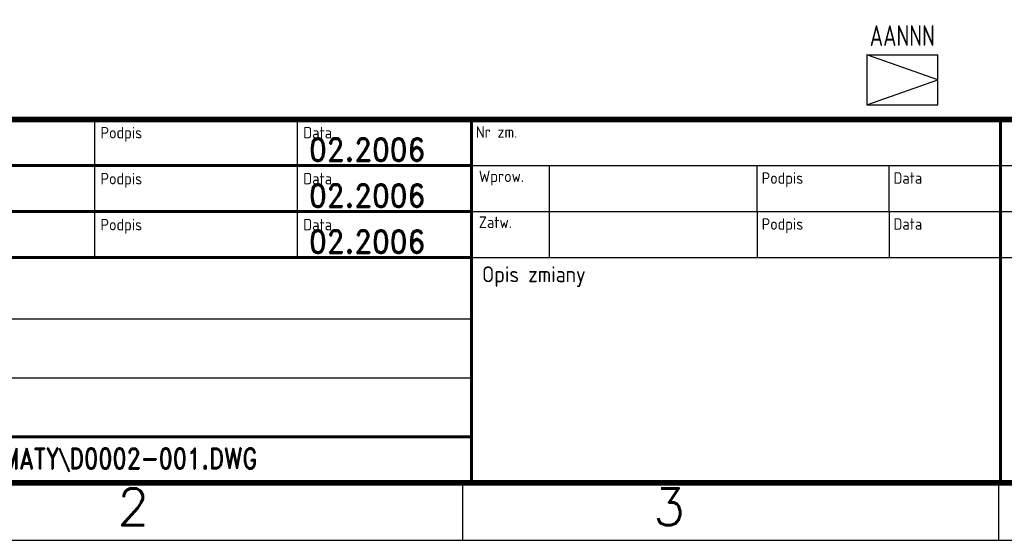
# Model space of a CAD drawing. Header units: millimetres. Extents: x 472 to 1299, y 510 to 798.
# Tile 2 of 69: x 530 to 616, y 510 to 555. Entities that reach past the tile are written whole.
import ezdxf
from ezdxf.enums import TextEntityAlignment as Align

# ---------------------------------------------------------------- set-up
doc = ezdxf.new("R2010")
doc.units = ezdxf.units.MM
doc.header["$LTSCALE"] = 4
doc.layers.add('ARMATURA', color=7, linetype='Continuous')
doc.layers.add('Ramka', color=7, linetype='Continuous')
doc.layers.add('KKS_1', color=7, linetype='Continuous', lineweight=5)
doc.styles.add('ADESK1', font='romans', dxfattribs={"bigfont": 'bigfont'})
doc.styles.add('ROMAND', font='romand')
doc.styles.get("Standard").update_dxf_attribs({"font": 'ISOCP.SHX'})

# ---------------------------------------------------------------- blocks, each defined once
blk = doc.blocks.new('A3-grafiko')
for p, q in [((64.923, 36.601), (64.923, 24.601)), ((82.548, 36.601), (82.548, 24.601)), ((97.686, 32.601), (235.686, 32.601)), ((104.484, 28.601), (104.484, 32.601)), ((122.535, 28.601), (122.535, 32.601)), ((133.989, 28.601), (133.989, 32.601)), ((97.686, 28.601), (235.686, 28.601)), ((104.484, 24.601), (104.484, 28.601)), ((122.535, 28.601), (122.535, 24.601)), ((133.989, 28.601), (133.989, 24.601)), ((97.686, 24.601), (235.686, 24.601)), ((36.703, 19.265), (97.686, 19.265)), ((36.703, 14.132), (97.686, 14.132))]:
    blk.add_line(p, q)
at = {"color": 5}
for p, q in [((96.913, 5), (96.913, 0)), ((143.5, 5), (143.5, 0)), ((143.5, 5), (143.5, 0.533))]:
    blk.add_line(p, q, dxfattribs=at)
at = {"color": 5, "linetype": 'Continuous'}
blk.add_lwpolyline([(0, 0), (410, 0), (410, 287), (0, 287)], close=True, dxfattribs=at)
at = {"const_width": 0.51}
blk.add_lwpolyline([(24, 5), (410, 5), (410, 36.601), (24, 36.601)], close=True, dxfattribs=at)
at = {"const_width": 0.255}
for points in [[(97.686, 36.601), (97.686, 5)], [(143.686, 36.601), (143.686, 5)], [(24, 32.601), (97.686, 32.601)], [(24, 28.601), (97.686, 28.601)], [(24, 24.601), (97.686, 24.601)], [(24, 9), (97.686, 9)]]:
    blk.add_lwpolyline(points, dxfattribs=at)
for s, height, p in [('Podpis', 1, (65.445, 34.962)), ('Data', 1, (83.07, 34.962)), ('Nr zm.', 1, (98.07, 35.014)), ('Podpis', 1, (65.445, 30.962)), ('Data', 1, (83.07, 30.962)), ('Wprow.', 1, (98.326, 31.167)), ('Wprow.', 1, (98.326, 31.167)), ('Podpis', 1, (122.918, 31.014)), ('Data', 1, (134.372, 31.014)), ('Podpis', 1, (65.445, 26.962)), ('Data', 1, (83.07, 26.962)), ('Zatw.', 1, (98.326, 27.167)), ('Zatw.', 1, (98.326, 27.167)), ('Podpis', 1, (122.918, 27.014)), ('Data', 1, (134.372, 27.014)), ('Opis zmiany', 1.37616, (98.608, 22.453))]:
    blk.add_text(s, height=height).set_placement(p)
at = {"color": 5, "style": 'ADESK1'}
for s, p in [('2', (68.286, 1.313)), ('3', (114.872, 1.313))]:
    blk.add_text(s, height=3.201, dxfattribs=at).set_placement(p, align=Align.CENTER)
at = {"color": 250, "style": 'ROMAND', "width": 0.9}
for tag, p, height in [('OPRACOWAŁ', (37.102, 33.56), 2), ('ZMIANA1', (109.377, 33.461), 2), ('ZMIANA2', (155.377, 33.461), 2), ('ZMIANA3', (201.377, 33.461), 2), ('RODZAJ_DOK', (249.47, 33.04), 2.243), ('BRANŻA', (290.245, 33.04), 2.243), ('NAZWA_ZAKŁADU', (375.799, 32.733), 2.243), ('DATA1', (83.569, 32.976), 2), ('OZN_DOK1', (326.144, 32.248), 2.243), ('SPRAWDZIŁ', (37.102, 29.56), 2), ('ZM1_WPROW', (104.855, 29.7), 2), ('ZM2_WPROW', (150.855, 29.7), 2), ('ZM3_WPROW', (196.855, 29.7), 2), ('DATA2', (83.569, 28.976), 2), ('DATA', (136.056, 29.294), 2), ('DATA', (182.056, 29.294), 2), ('DATA', (228.056, 29.294), 2), ('OZN_DOK2', (326.144, 28.407), 2.243), ('NAZWA_OBIEKTU', (375.799, 28.314), 2.243), ('ZATWIERDZIŁ', (37.102, 25.56), 2), ('ZM1_ZATW', (104.855, 25.7), 2), ('ZM2_ZATW', (150.855, 25.7), 2), ('ZM3_ZATW', (196.855, 25.7), 2), ('DATA3', (83.569, 24.976), 2), ('DATA', (136.056, 25.294), 2), ('DATA', (182.056, 25.294), 2), ('DATA', (228.056, 25.294), 2), ('NAZWA_PRAC', (337.117, 22.562), 2.243), ('OPIS_ZM_1', (98.413, 19.262), 1.5), ('OPIS_ZM_2', (144.413, 19.262), 1.5), ('OPIS_ZM_3', (190.413, 19.262), 1.5), ('OPIS_ZM_1', (98.413, 16.762), 1.5), ('OPIS_ZM_2', (144.413, 16.762), 1.5), ('OPIS_ZM_3', (190.413, 16.762), 1.5), ('144', (401.641, 15.998), 2.243), ('1:1', (368.283, 15.073), 2.243), ('1', (392.026, 15.36), 2.243), ('OPIS_ZM_1', (98.413, 14.262), 1.5), ('OPIS_ZM_2', (144.413, 14.262), 1.5), ('OPIS_ZM_3', (190.413, 14.262), 1.5), ('00', (381.556, 12.667), 2.243), ('A3', (368.283, 6.918), 2.243), ('APLIKACJA', (392.026, 7.205), 2)]:
    blk.add_attdef(tag, p, '', height=height, dxfattribs=at)
at = {"color": 1, "style": 'ROMAND'}
for tag, p, height, width in [('TYTUL_1', (249.411, 28.343), 2.243, 0.9), ('TYTUL_2', (249.411, 25.217), 2.243, 0.9), ('TYTUL_3', (249.411, 22.185), 2.243, 0.9), ('PLIK', (37.723, 6.22), 1.8, 0.8)]:
    blk.add_attdef(tag, p, '', height=height, dxfattribs=dict(at, width=width))
blk.add_attdef('NUMER_RYS', text='', height=2.345, dxfattribs=at).set_placement((403.569, 22.948), align=Align.RIGHT)
at = {"color": 250, "style": 'ROMAND', "width": 0.9, "flags": 2}
for tag, p in [('ZAMAWIAJĄCY', (36.801, 20.951)), ('NR_UMOWY', (36.801, 15.674)), ('NAZWA_PROJEKTU', (36.801, 10.726))]:
    blk.add_attdef(tag, p, '', height=2.243, dxfattribs=at)
at = {"color": 1, "style": 'ROMAND', "width": 0.9}
blk.add_attdef('NR_DOK', text='', height=2.548, dxfattribs=at).set_placement((341.162, 12.857), align=Align.CENTER)
blk = doc.blocks.new('ZAW REDUKC P')
at = {"linetype": 'Continuous'}
blk.add_lwpolyline([(0, 2.172), (0, -2.172), (6.192, 0)], close=True, dxfattribs=at)
for points in [[(0, 2.172), (6.192, 2.172)], [(6.192, -2.172), (6.192, 2.172)], [(0, -2.172), (6.192, -2.172)]]:
    blk.add_lwpolyline(points, dxfattribs=at)
at = {"layer": 'KKS_1', "color": 7, "width": 0.8}
blk.add_attdef('KKS_1_KONIEC', text='', height=1.8, dxfattribs=at).set_placement((3.096, 2.947), align=Align.CENTER)
at = {"layer": 'KKS_1', "color": 7, "width": 0.8, "flags": 1}
for tag, p, height in [('OPIS', (-3.245, 0.447), 1.5), ('KKS_1_PEŁNY', (-3.258, -4.666), 2.5)]:
    blk.add_attdef(tag, p, '', height=height, dxfattribs=at)

msp = doc.modelspace()

# ---------------------------------------------------------------- block references
at = {"layer": 'ARMATURA'}
msp.add_blockref('ZAW REDUKC P', (603.744, 550.014), dxfattribs=at).add_auto_attribs({'KKS_1_KONIEC': 'AANNN'})
at = {"layer": 'Ramka'}
ref = msp.add_blockref('A3-grafiko', (471.698, 509.962), dxfattribs=at)
ref.add_attrib('PLIK', '\\3BPC001226\\SCHEMATY\\D0002-001.DWG', (509.421, 516.181), dxfattribs={"layer": '0', "color": 1, "height": 1.8, "style": 'ROMAND', "width": 0.8})
ref.add_attrib('DATA2', '02.2006', (555.267, 538.938), dxfattribs={"layer": '0', "color": 250, "height": 2, "style": 'ROMAND', "width": 0.9})
ref.add_attrib('DATA3', '02.2006', (555.267, 534.938), dxfattribs={"layer": '0', "color": 250, "height": 2, "style": 'ROMAND', "width": 0.9})
ref.add_attrib('DATA1', '02.2006', (555.267, 542.938), dxfattribs={"layer": '0', "color": 250, "height": 2, "style": 'ROMAND', "width": 0.9})

doc.saveas('drawing.dxf')
